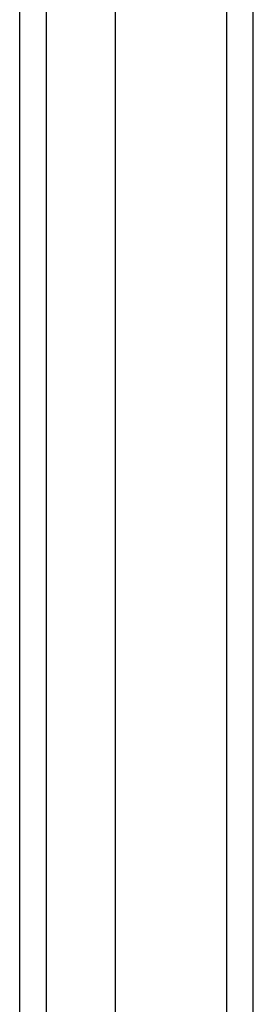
# Model space of a CAD drawing. Header units: inches. Extents: x 18 to 229, y 20 to 132.
# Tile 26 of 115: x 133.981 to 134.847, y 50.946 to 54.599. Entities that reach past the tile are written whole.
import ezdxf

# ---------------------------------------------------------------- set-up
doc = ezdxf.new("R2010")
doc.units = ezdxf.units.IN
doc.header["$MEASUREMENT"] = 0
doc.layers.add('Visible Edges(ANSI)', color=7, linetype='Continuous', lineweight=25)
doc.layers.add('Visible Tangent Edges(ANSI)', color=7, linetype='Continuous', lineweight=25)

msp = doc.modelspace()

# ---------------------------------------------------------------- linework, layer by layer
at = {"layer": 'Visible Edges(ANSI)'}
for p, q in [((134.8468, 47.3919), (134.8468, 107.1939)), ((134.335, 106.5843), (134.335, 48.0016)), ((133.9806, 48.1901), (133.9806, 106.3958))]:
    msp.add_line(p, q, dxfattribs=at)
at = {"layer": 'Visible Tangent Edges(ANSI)'}
for p, q in [((134.7478, 107.1939), (134.7478, 47.3919)), ((134.0796, 48.0601), (134.0796, 106.5258))]:
    msp.add_line(p, q, dxfattribs=at)

doc.saveas('drawing.dxf')
